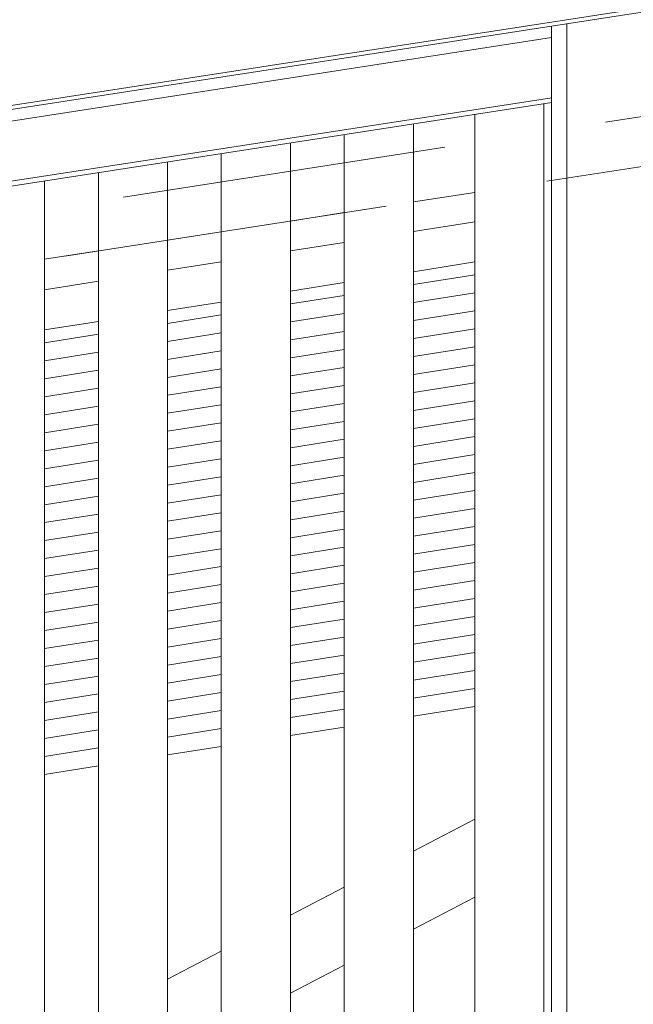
# Model space of a CAD drawing. Header units: millimetres. Extents: x -65 to 293624, y -1905 to 31061.
# Tile 213 of 256: x 115016 to 115415, y 22481 to 23122. Entities that reach past the tile are written whole.
import ezdxf

# ---------------------------------------------------------------- set-up
doc = ezdxf.new("R2010")
doc.units = ezdxf.units.MM
doc.header["$MEASUREMENT"] = 0
doc.linetypes.add('Hidden Line', pattern=[317.5, 211.666667, -105.833333])
for name, color, linetype in [('00 2D joon.AR', 7, 'Continuous'), ('1236 Katuslaed.AR', 7, 'Continuous'), ('1245 Sisehoovi varjestus.AR', 7, 'Continuous'), ('1248 Vihmaveerennid.AR', 7, 'Continuous'), ('1248 Vihmaveetorud.AR', 7, 'Continuous'), ('1253 Terrassipostid.AR', 7, 'Continuous'), ('1263 Katuse alusserv.AR', 7, 'Continuous')]:
    doc.layers.add(name, color=color, linetype=linetype)

# ---------------------------------------------------------------- blocks, each defined once
blk = doc.blocks.new('Section Element_1061_3', base_point=(20443.11, 12361.43))
at = {"layer": '1253 Terrassipostid.AR', "color": 7, "linetype": 'Continuous', "lineweight": 13}
blk.add_line((115356.87, 17369.23), (115356.87, 23067.12), dxfattribs=at)
blk = doc.blocks.new('Section Element_1331_3', base_point=(20443.11, 12361.43))
at = {"layer": '1248 Vihmaveetorud.AR', "color": 7, "linetype": 'Continuous', "lineweight": 13}
for p, q in [((115361.87, 12513.03), (115361.87, 23117.59)), ((115371.87, 12513.48), (115371.87, 23119.14))]:
    blk.add_line(p, q, dxfattribs=at)
blk = doc.blocks.new('Section Element_1428_3', base_point=(20443.11, 12361.43))
at = {"layer": '1248 Vihmaveerennid.AR', "color": 7, "linetype": 'Continuous', "lineweight": 13}
for p, q in [((107570.49, 21918.29), (129117.53, 25242.47)), ((107568.05, 21915.2), (129117.8, 25239.8)), ((107543.87, 21904.09), (115361.89, 23110.22)), ((107539.84, 21864.29), (115361.91, 23071.05)), ((107539.52, 21861.1), (115361.91, 23067.9))]:
    blk.add_line(p, q, dxfattribs=at)
blk = doc.blocks.new('*X2112', base_point=(20443.11, 12361.43))
at = {"layer": '1263 Katuse alusserv.AR', "color": 7, "linetype": 'Continuous', "lineweight": 13}
for p, q in [((115066.88, 22917.18), (115031.88, 22911.65)), ((115066.88, 22917.18), (115031.88, 22911.65)), ((115066.88, 22905.48), (115031.88, 22899.95)), ((115066.88, 22905.48), (115031.88, 22899.95)), ((115066.88, 22893.78), (115031.88, 22888.25)), ((115066.88, 22893.78), (115031.88, 22888.25)), ((115066.88, 22882.08), (115031.88, 22876.55)), ((115066.88, 22882.08), (115031.88, 22876.55)), ((115066.88, 22870.39), (115031.88, 22864.86)), ((115066.88, 22870.39), (115031.88, 22864.86)), ((115066.88, 22858.69), (115031.88, 22853.16)), ((115066.88, 22858.69), (115031.88, 22853.16)), ((115066.88, 22846.99), (115031.88, 22841.46)), ((115066.88, 22846.99), (115031.88, 22841.46)), ((115066.88, 22835.29), (115031.88, 22829.76)), ((115066.88, 22835.29), (115031.88, 22829.76)), ((115066.88, 22823.59), (115031.88, 22818.06)), ((115066.88, 22823.59), (115031.88, 22818.06)), ((115066.88, 22811.89), (115031.88, 22806.36)), ((115066.88, 22811.89), (115031.88, 22806.36)), ((115066.88, 22800.2), (115031.88, 22794.67)), ((115066.88, 22800.2), (115031.88, 22794.67)), ((115066.88, 22788.5), (115031.88, 22782.97)), ((115066.88, 22788.5), (115031.88, 22782.97)), ((115066.88, 22776.8), (115031.88, 22771.27)), ((115066.88, 22776.8), (115031.88, 22771.27)), ((115066.88, 22765.1), (115031.88, 22759.57)), ((115066.88, 22765.1), (115031.88, 22759.57)), ((115066.88, 22753.4), (115031.88, 22747.87)), ((115066.88, 22753.4), (115031.88, 22747.87)), ((115066.88, 22741.7), (115031.88, 22736.17)), ((115066.88, 22741.7), (115031.88, 22736.17)), ((115066.88, 22730.01), (115031.88, 22724.48)), ((115066.88, 22730.01), (115031.88, 22724.48)), ((115066.88, 22718.31), (115031.88, 22712.78)), ((115066.88, 22718.31), (115031.88, 22712.78)), ((115066.88, 22706.61), (115031.88, 22701.08)), ((115066.88, 22706.61), (115031.88, 22701.08)), ((115066.88, 22694.91), (115031.88, 22689.38)), ((115066.88, 22694.91), (115031.88, 22689.38)), ((115066.88, 22683.21), (115031.88, 22677.68)), ((115066.88, 22683.21), (115031.88, 22677.68)), ((115066.88, 22671.51), (115031.88, 22665.98)), ((115066.88, 22671.51), (115031.88, 22665.98)), ((115066.88, 22659.82), (115031.88, 22654.29)), ((115066.88, 22659.82), (115031.88, 22654.29)), ((115066.88, 22648.12), (115031.88, 22642.59)), ((115066.88, 22648.12), (115031.88, 22642.59))]:
    blk.add_line(p, q, dxfattribs=at)
blk = doc.blocks.new('*X2113', base_point=(20443.11, 12361.43))
at = {"layer": '1263 Katuse alusserv.AR', "color": 7, "linetype": 'Continuous', "lineweight": 13}
for p, q in [((115066.88, 22917.18), (115031.88, 22911.65)), ((115066.88, 22917.18), (115031.88, 22911.65)), ((115066.88, 22905.48), (115031.88, 22899.95)), ((115066.88, 22905.48), (115031.88, 22899.95)), ((115066.88, 22893.78), (115031.88, 22888.25)), ((115066.88, 22893.78), (115031.88, 22888.25)), ((115066.88, 22882.08), (115031.88, 22876.55)), ((115066.88, 22882.08), (115031.88, 22876.55)), ((115066.88, 22870.39), (115031.88, 22864.86)), ((115066.88, 22870.39), (115031.88, 22864.86)), ((115066.88, 22858.69), (115031.88, 22853.16)), ((115066.88, 22858.69), (115031.88, 22853.16)), ((115066.88, 22846.99), (115031.88, 22841.46)), ((115066.88, 22846.99), (115031.88, 22841.46)), ((115066.88, 22835.29), (115031.88, 22829.76)), ((115066.88, 22835.29), (115031.88, 22829.76)), ((115066.88, 22823.59), (115031.88, 22818.06)), ((115066.88, 22823.59), (115031.88, 22818.06)), ((115066.88, 22811.89), (115031.88, 22806.36)), ((115066.88, 22811.89), (115031.88, 22806.36)), ((115066.88, 22800.2), (115031.88, 22794.67)), ((115066.88, 22800.2), (115031.88, 22794.67)), ((115066.88, 22788.5), (115031.88, 22782.97)), ((115066.88, 22788.5), (115031.88, 22782.97)), ((115066.88, 22776.8), (115031.88, 22771.27)), ((115066.88, 22776.8), (115031.88, 22771.27)), ((115066.88, 22765.1), (115031.88, 22759.57)), ((115066.88, 22765.1), (115031.88, 22759.57)), ((115066.88, 22753.4), (115031.88, 22747.87)), ((115066.88, 22753.4), (115031.88, 22747.87)), ((115066.88, 22741.7), (115031.88, 22736.17)), ((115066.88, 22741.7), (115031.88, 22736.17)), ((115066.88, 22730.01), (115031.88, 22724.48)), ((115066.88, 22730.01), (115031.88, 22724.48)), ((115066.88, 22718.31), (115031.88, 22712.78)), ((115066.88, 22718.31), (115031.88, 22712.78)), ((115066.88, 22706.61), (115031.88, 22701.08)), ((115066.88, 22706.61), (115031.88, 22701.08)), ((115066.88, 22694.91), (115031.88, 22689.38)), ((115066.88, 22694.91), (115031.88, 22689.38)), ((115066.88, 22683.21), (115031.88, 22677.68)), ((115066.88, 22683.21), (115031.88, 22677.68)), ((115066.88, 22671.51), (115031.88, 22665.98)), ((115066.88, 22671.51), (115031.88, 22665.98)), ((115066.88, 22659.82), (115031.88, 22654.29)), ((115066.88, 22659.82), (115031.88, 22654.29)), ((115066.88, 22648.12), (115031.88, 22642.59)), ((115066.88, 22648.12), (115031.88, 22642.59))]:
    blk.add_line(p, q, dxfattribs=at)
blk = doc.blocks.new('*X2114', base_point=(20443.11, 12361.43))
at = {"layer": '1263 Katuse alusserv.AR', "color": 7, "linetype": 'Continuous', "lineweight": 13}
for p, q in [((115145.31, 22929.57), (115111.88, 22924.29)), ((115145.31, 22929.57), (115111.88, 22924.29)), ((115146.88, 22929.82), (115145.31, 22929.57)), ((115146.88, 22929.82), (115145.31, 22929.57)), ((115146.88, 22918.12), (115111.88, 22912.59)), ((115146.88, 22918.12), (115111.88, 22912.59)), ((115146.88, 22906.42), (115111.88, 22900.89)), ((115146.88, 22906.42), (115111.88, 22900.89)), ((115146.88, 22894.72), (115111.88, 22889.19)), ((115146.88, 22894.72), (115111.88, 22889.19)), ((115146.88, 22883.03), (115111.88, 22877.5)), ((115146.88, 22883.03), (115111.88, 22877.5)), ((115146.88, 22871.33), (115111.88, 22865.8)), ((115146.88, 22871.33), (115111.88, 22865.8)), ((115146.88, 22859.63), (115111.88, 22854.1)), ((115146.88, 22859.63), (115111.88, 22854.1)), ((115146.88, 22847.93), (115111.88, 22842.4)), ((115146.88, 22847.93), (115111.88, 22842.4)), ((115146.88, 22836.23), (115111.88, 22830.7)), ((115146.88, 22836.23), (115111.88, 22830.7)), ((115146.88, 22824.53), (115111.88, 22819)), ((115146.88, 22824.53), (115111.88, 22819)), ((115146.88, 22812.84), (115111.88, 22807.31)), ((115146.88, 22812.84), (115111.88, 22807.31)), ((115146.88, 22801.14), (115111.88, 22795.61)), ((115146.88, 22801.14), (115111.88, 22795.61)), ((115146.88, 22789.44), (115111.88, 22783.91)), ((115146.88, 22789.44), (115111.88, 22783.91)), ((115146.88, 22777.74), (115111.88, 22772.21)), ((115146.88, 22777.74), (115111.88, 22772.21)), ((115146.88, 22766.04), (115111.88, 22760.51)), ((115146.88, 22766.04), (115111.88, 22760.51)), ((115146.88, 22754.34), (115111.88, 22748.81)), ((115146.88, 22754.34), (115111.88, 22748.81)), ((115146.88, 22742.65), (115111.88, 22737.12)), ((115146.88, 22742.65), (115111.88, 22737.12)), ((115146.88, 22730.95), (115111.88, 22725.42)), ((115146.88, 22730.95), (115111.88, 22725.42)), ((115146.88, 22719.25), (115111.88, 22713.72)), ((115146.88, 22719.25), (115111.88, 22713.72)), ((115146.88, 22707.55), (115111.88, 22702.02)), ((115146.88, 22707.55), (115111.88, 22702.02)), ((115146.88, 22695.85), (115111.88, 22690.32)), ((115146.88, 22695.85), (115111.88, 22690.32)), ((115146.88, 22684.15), (115111.88, 22678.62)), ((115146.88, 22684.15), (115111.88, 22678.62)), ((115146.88, 22672.46), (115111.88, 22666.93)), ((115146.88, 22672.46), (115111.88, 22666.93)), ((115146.88, 22660.76), (115111.88, 22655.23)), ((115146.88, 22660.76), (115111.88, 22655.23))]:
    blk.add_line(p, q, dxfattribs=at)
blk = doc.blocks.new('*X2115', base_point=(20443.11, 12361.43))
at = {"layer": '1263 Katuse alusserv.AR', "color": 7, "linetype": 'Continuous', "lineweight": 13}
for p, q in [((115145.31, 22929.57), (115111.88, 22924.29)), ((115145.31, 22929.57), (115111.88, 22924.29)), ((115146.88, 22929.82), (115145.31, 22929.57)), ((115146.88, 22929.82), (115145.31, 22929.57)), ((115146.88, 22918.12), (115111.88, 22912.59)), ((115146.88, 22918.12), (115111.88, 22912.59)), ((115146.88, 22906.42), (115111.88, 22900.89)), ((115146.88, 22906.42), (115111.88, 22900.89)), ((115146.88, 22894.72), (115111.88, 22889.19)), ((115146.88, 22894.72), (115111.88, 22889.19)), ((115146.88, 22883.03), (115111.88, 22877.5)), ((115146.88, 22883.03), (115111.88, 22877.5)), ((115146.88, 22871.33), (115111.88, 22865.8)), ((115146.88, 22871.33), (115111.88, 22865.8)), ((115146.88, 22859.63), (115111.88, 22854.1)), ((115146.88, 22859.63), (115111.88, 22854.1)), ((115146.88, 22847.93), (115111.88, 22842.4)), ((115146.88, 22847.93), (115111.88, 22842.4)), ((115146.88, 22836.23), (115111.88, 22830.7)), ((115146.88, 22836.23), (115111.88, 22830.7)), ((115146.88, 22824.53), (115111.88, 22819)), ((115146.88, 22824.53), (115111.88, 22819)), ((115146.88, 22812.84), (115111.88, 22807.31)), ((115146.88, 22812.84), (115111.88, 22807.31)), ((115146.88, 22801.14), (115111.88, 22795.61)), ((115146.88, 22801.14), (115111.88, 22795.61)), ((115146.88, 22789.44), (115111.88, 22783.91)), ((115146.88, 22789.44), (115111.88, 22783.91)), ((115146.88, 22777.74), (115111.88, 22772.21)), ((115146.88, 22777.74), (115111.88, 22772.21)), ((115146.88, 22766.04), (115111.88, 22760.51)), ((115146.88, 22766.04), (115111.88, 22760.51)), ((115146.88, 22754.34), (115111.88, 22748.81)), ((115146.88, 22754.34), (115111.88, 22748.81)), ((115146.88, 22742.65), (115111.88, 22737.12)), ((115146.88, 22742.65), (115111.88, 22737.12)), ((115146.88, 22730.95), (115111.88, 22725.42)), ((115146.88, 22730.95), (115111.88, 22725.42)), ((115146.88, 22719.25), (115111.88, 22713.72)), ((115146.88, 22719.25), (115111.88, 22713.72)), ((115146.88, 22707.55), (115111.88, 22702.02)), ((115146.88, 22707.55), (115111.88, 22702.02)), ((115146.88, 22695.85), (115111.88, 22690.32)), ((115146.88, 22695.85), (115111.88, 22690.32)), ((115146.88, 22684.15), (115111.88, 22678.62)), ((115146.88, 22684.15), (115111.88, 22678.62)), ((115146.88, 22672.46), (115111.88, 22666.93)), ((115146.88, 22672.46), (115111.88, 22666.93)), ((115146.88, 22660.76), (115111.88, 22655.23)), ((115146.88, 22660.76), (115111.88, 22655.23))]:
    blk.add_line(p, q, dxfattribs=at)
blk = doc.blocks.new('*X2116', base_point=(20443.11, 12361.43))
at = {"layer": '1263 Katuse alusserv.AR', "color": 7, "linetype": 'Continuous', "lineweight": 13}
for p, q in [((115226.88, 22942.46), (115191.88, 22936.93)), ((115226.88, 22942.46), (115191.88, 22936.93)), ((115226.88, 22930.76), (115191.88, 22925.23)), ((115226.88, 22930.76), (115191.88, 22925.23)), ((115226.88, 22919.06), (115191.88, 22913.53)), ((115226.88, 22919.06), (115191.88, 22913.53)), ((115226.88, 22907.36), (115191.88, 22901.83)), ((115226.88, 22907.36), (115191.88, 22901.83)), ((115226.88, 22895.67), (115191.88, 22890.14)), ((115226.88, 22895.67), (115191.88, 22890.14)), ((115226.88, 22883.97), (115191.88, 22878.44)), ((115226.88, 22883.97), (115191.88, 22878.44)), ((115226.88, 22872.27), (115191.88, 22866.74)), ((115226.88, 22872.27), (115191.88, 22866.74)), ((115226.88, 22860.57), (115191.88, 22855.04)), ((115226.88, 22860.57), (115191.88, 22855.04)), ((115226.88, 22848.87), (115191.88, 22843.34)), ((115226.88, 22848.87), (115191.88, 22843.34)), ((115226.88, 22837.17), (115191.88, 22831.64)), ((115226.88, 22837.17), (115191.88, 22831.64)), ((115226.88, 22825.48), (115191.88, 22819.95)), ((115226.88, 22825.48), (115191.88, 22819.95)), ((115226.88, 22813.78), (115191.88, 22808.25)), ((115226.88, 22813.78), (115191.88, 22808.25)), ((115226.88, 22802.08), (115191.88, 22796.55)), ((115226.88, 22802.08), (115191.88, 22796.55)), ((115226.88, 22790.38), (115191.88, 22784.85)), ((115226.88, 22790.38), (115191.88, 22784.85)), ((115226.88, 22778.68), (115191.88, 22773.15)), ((115226.88, 22778.68), (115191.88, 22773.15)), ((115226.88, 22766.98), (115191.88, 22761.45)), ((115226.88, 22766.98), (115191.88, 22761.45)), ((115226.88, 22755.29), (115191.88, 22749.76)), ((115226.88, 22755.29), (115191.88, 22749.76)), ((115226.88, 22743.59), (115191.88, 22738.06)), ((115226.88, 22743.59), (115191.88, 22738.06)), ((115226.88, 22731.89), (115191.88, 22726.36)), ((115226.88, 22731.89), (115191.88, 22726.36)), ((115226.88, 22720.19), (115191.88, 22714.66)), ((115226.88, 22720.19), (115191.88, 22714.66)), ((115226.88, 22708.49), (115191.88, 22702.96)), ((115226.88, 22708.49), (115191.88, 22702.96)), ((115226.88, 22696.8), (115191.88, 22691.27)), ((115226.88, 22696.8), (115191.88, 22691.27)), ((115226.88, 22685.1), (115191.88, 22679.57)), ((115226.88, 22685.1), (115191.88, 22679.57)), ((115226.88, 22673.4), (115191.88, 22667.87)), ((115226.88, 22673.4), (115191.88, 22667.87))]:
    blk.add_line(p, q, dxfattribs=at)
blk = doc.blocks.new('*X2117', base_point=(20443.11, 12361.43))
at = {"layer": '1263 Katuse alusserv.AR', "color": 7, "linetype": 'Continuous', "lineweight": 13}
for p, q in [((115226.88, 22942.46), (115191.88, 22936.93)), ((115226.88, 22942.46), (115191.88, 22936.93)), ((115226.88, 22930.76), (115191.88, 22925.23)), ((115226.88, 22930.76), (115191.88, 22925.23)), ((115226.88, 22919.06), (115191.88, 22913.53)), ((115226.88, 22919.06), (115191.88, 22913.53)), ((115226.88, 22907.36), (115191.88, 22901.83)), ((115226.88, 22907.36), (115191.88, 22901.83)), ((115226.88, 22895.67), (115191.88, 22890.14)), ((115226.88, 22895.67), (115191.88, 22890.14)), ((115226.88, 22883.97), (115191.88, 22878.44)), ((115226.88, 22883.97), (115191.88, 22878.44)), ((115226.88, 22872.27), (115191.88, 22866.74)), ((115226.88, 22872.27), (115191.88, 22866.74)), ((115226.88, 22860.57), (115191.88, 22855.04)), ((115226.88, 22860.57), (115191.88, 22855.04)), ((115226.88, 22848.87), (115191.88, 22843.34)), ((115226.88, 22848.87), (115191.88, 22843.34)), ((115226.88, 22837.17), (115191.88, 22831.64)), ((115226.88, 22837.17), (115191.88, 22831.64)), ((115226.88, 22825.48), (115191.88, 22819.95)), ((115226.88, 22825.48), (115191.88, 22819.95)), ((115226.88, 22813.78), (115191.88, 22808.25)), ((115226.88, 22813.78), (115191.88, 22808.25)), ((115226.88, 22802.08), (115191.88, 22796.55)), ((115226.88, 22802.08), (115191.88, 22796.55)), ((115226.88, 22790.38), (115191.88, 22784.85)), ((115226.88, 22790.38), (115191.88, 22784.85)), ((115226.88, 22778.68), (115191.88, 22773.15)), ((115226.88, 22778.68), (115191.88, 22773.15)), ((115226.88, 22766.98), (115191.88, 22761.45)), ((115226.88, 22766.98), (115191.88, 22761.45)), ((115226.88, 22755.29), (115191.88, 22749.76)), ((115226.88, 22755.29), (115191.88, 22749.76)), ((115226.88, 22743.59), (115191.88, 22738.06)), ((115226.88, 22743.59), (115191.88, 22738.06)), ((115226.88, 22731.89), (115191.88, 22726.36)), ((115226.88, 22731.89), (115191.88, 22726.36)), ((115226.88, 22720.19), (115191.88, 22714.66)), ((115226.88, 22720.19), (115191.88, 22714.66)), ((115226.88, 22708.49), (115191.88, 22702.96)), ((115226.88, 22708.49), (115191.88, 22702.96)), ((115226.88, 22696.8), (115191.88, 22691.27)), ((115226.88, 22696.8), (115191.88, 22691.27)), ((115226.88, 22685.1), (115191.88, 22679.57)), ((115226.88, 22685.1), (115191.88, 22679.57)), ((115226.88, 22673.4), (115191.88, 22667.87)), ((115226.88, 22673.4), (115191.88, 22667.87))]:
    blk.add_line(p, q, dxfattribs=at)
blk = doc.blocks.new('*X2118', base_point=(20443.11, 12361.43))
at = {"layer": '1263 Katuse alusserv.AR', "color": 7, "linetype": 'Continuous', "lineweight": 13}
for p, q in [((115311.88, 22955.89), (115271.88, 22949.57)), ((115311.88, 22955.89), (115271.88, 22949.57)), ((115311.88, 22944.19), (115271.88, 22937.87)), ((115311.88, 22944.19), (115271.88, 22937.87)), ((115311.88, 22932.49), (115271.88, 22926.17)), ((115311.88, 22932.49), (115271.88, 22926.17)), ((115311.88, 22920.79), (115271.88, 22914.47)), ((115311.88, 22920.79), (115271.88, 22914.47)), ((115311.88, 22909.1), (115271.88, 22902.78)), ((115311.88, 22909.1), (115271.88, 22902.78)), ((115311.88, 22897.4), (115271.88, 22891.08)), ((115311.88, 22897.4), (115271.88, 22891.08)), ((115311.88, 22885.7), (115271.88, 22879.38)), ((115311.88, 22885.7), (115271.88, 22879.38)), ((115311.88, 22874), (115271.88, 22867.68)), ((115311.88, 22874), (115271.88, 22867.68)), ((115311.88, 22862.3), (115271.88, 22855.98)), ((115311.88, 22862.3), (115271.88, 22855.98)), ((115311.88, 22850.6), (115271.88, 22844.28)), ((115311.88, 22850.6), (115271.88, 22844.28)), ((115311.88, 22838.91), (115271.88, 22832.59)), ((115311.88, 22838.91), (115271.88, 22832.59)), ((115311.88, 22827.21), (115271.88, 22820.89)), ((115311.88, 22827.21), (115271.88, 22820.89)), ((115311.88, 22815.51), (115271.88, 22809.19)), ((115311.88, 22815.51), (115271.88, 22809.19)), ((115311.88, 22803.81), (115271.88, 22797.49)), ((115311.88, 22803.81), (115271.88, 22797.49)), ((115311.88, 22792.11), (115271.88, 22785.79)), ((115311.88, 22792.11), (115271.88, 22785.79)), ((115311.88, 22780.42), (115271.88, 22774.1)), ((115311.88, 22780.42), (115271.88, 22774.1)), ((115311.88, 22768.72), (115271.88, 22762.4)), ((115311.88, 22768.72), (115271.88, 22762.4)), ((115311.88, 22757.02), (115271.88, 22750.7)), ((115311.88, 22757.02), (115271.88, 22750.7)), ((115311.88, 22745.32), (115271.88, 22739)), ((115311.88, 22745.32), (115271.88, 22739)), ((115311.88, 22733.62), (115271.88, 22727.3)), ((115311.88, 22733.62), (115271.88, 22727.3)), ((115311.88, 22721.92), (115271.88, 22715.6)), ((115311.88, 22721.92), (115271.88, 22715.6)), ((115311.88, 22710.23), (115271.88, 22703.91)), ((115311.88, 22710.23), (115271.88, 22703.91)), ((115311.88, 22698.53), (115271.88, 22692.21)), ((115311.88, 22698.53), (115271.88, 22692.21)), ((115311.88, 22686.83), (115271.88, 22680.51)), ((115311.88, 22686.83), (115271.88, 22680.51))]:
    blk.add_line(p, q, dxfattribs=at)
blk = doc.blocks.new('*X2119', base_point=(20443.11, 12361.43))
at = {"layer": '1263 Katuse alusserv.AR', "color": 7, "linetype": 'Continuous', "lineweight": 13}
for p, q in [((115311.88, 22955.89), (115271.88, 22949.57)), ((115311.88, 22955.89), (115271.88, 22949.57)), ((115311.88, 22944.19), (115271.88, 22937.87)), ((115311.88, 22944.19), (115271.88, 22937.87)), ((115311.88, 22932.49), (115271.88, 22926.17)), ((115311.88, 22932.49), (115271.88, 22926.17)), ((115311.88, 22920.79), (115271.88, 22914.47)), ((115311.88, 22920.79), (115271.88, 22914.47)), ((115311.88, 22909.1), (115271.88, 22902.78)), ((115311.88, 22909.1), (115271.88, 22902.78)), ((115311.88, 22897.4), (115271.88, 22891.08)), ((115311.88, 22897.4), (115271.88, 22891.08)), ((115311.88, 22885.7), (115271.88, 22879.38)), ((115311.88, 22885.7), (115271.88, 22879.38)), ((115311.88, 22874), (115271.88, 22867.68)), ((115311.88, 22874), (115271.88, 22867.68)), ((115311.88, 22862.3), (115271.88, 22855.98)), ((115311.88, 22862.3), (115271.88, 22855.98)), ((115311.88, 22850.6), (115271.88, 22844.28)), ((115311.88, 22850.6), (115271.88, 22844.28)), ((115311.88, 22838.91), (115271.88, 22832.59)), ((115311.88, 22838.91), (115271.88, 22832.59)), ((115311.88, 22827.21), (115271.88, 22820.89)), ((115311.88, 22827.21), (115271.88, 22820.89)), ((115311.88, 22815.51), (115271.88, 22809.19)), ((115311.88, 22815.51), (115271.88, 22809.19)), ((115311.88, 22803.81), (115271.88, 22797.49)), ((115311.88, 22803.81), (115271.88, 22797.49)), ((115311.88, 22792.11), (115271.88, 22785.79)), ((115311.88, 22792.11), (115271.88, 22785.79)), ((115311.88, 22780.42), (115271.88, 22774.1)), ((115311.88, 22780.42), (115271.88, 22774.1)), ((115311.88, 22768.72), (115271.88, 22762.4)), ((115311.88, 22768.72), (115271.88, 22762.4)), ((115311.88, 22757.02), (115271.88, 22750.7)), ((115311.88, 22757.02), (115271.88, 22750.7)), ((115311.88, 22745.32), (115271.88, 22739)), ((115311.88, 22745.32), (115271.88, 22739)), ((115311.88, 22733.62), (115271.88, 22727.3)), ((115311.88, 22733.62), (115271.88, 22727.3)), ((115311.88, 22721.92), (115271.88, 22715.6)), ((115311.88, 22721.92), (115271.88, 22715.6)), ((115311.88, 22710.23), (115271.88, 22703.91)), ((115311.88, 22710.23), (115271.88, 22703.91)), ((115311.88, 22698.53), (115271.88, 22692.21)), ((115311.88, 22698.53), (115271.88, 22692.21)), ((115311.88, 22686.83), (115271.88, 22680.51)), ((115311.88, 22686.83), (115271.88, 22680.51))]:
    blk.add_line(p, q, dxfattribs=at)
blk = doc.blocks.new('Section Element_1680_3', base_point=(20443.11, 12361.43))
at = {"layer": '1263 Katuse alusserv.AR', "color": 7, "linetype": 'Continuous', "lineweight": 13}
for p, q in [((115271.88, 22668.81), (115311.88, 22675.13)), ((115191.88, 22656.17), (115226.88, 22661.7)), ((115111.88, 22643.53), (115146.88, 22649.06)), ((115031.88, 22630.89), (115066.88, 22636.42))]:
    blk.add_line(p, q, dxfattribs=at)
at = {"layer": '1263 Katuse alusserv.AR', "lineweight": 0}
for name in ['*X2118', '*X2119', '*X2116', '*X2117', '*X2114', '*X2115', '*X2112', '*X2113']:
    blk.add_blockref(name, (20443.11, 12361.43), dxfattribs=at)
blk = doc.blocks.new('Section Element_1756_3', base_point=(20443.11, 12361.43))
at = {"layer": '1245 Sisehoovi varjestus.AR', "color": 7, "linetype": 'Continuous', "lineweight": 13}
blk.add_line((115031.88, 20669.72), (115031.88, 23016.99), dxfattribs=at)
blk = doc.blocks.new('Section Element_1757_3', base_point=(20443.11, 12361.43))
at = {"layer": '1245 Sisehoovi varjestus.AR', "color": 7, "linetype": 'Continuous', "lineweight": 13}
for p, q in [((115111.88, 20711.4), (115111.88, 23029.33)), ((115066.88, 20711.4), (115066.88, 23022.38))]:
    blk.add_line(p, q, dxfattribs=at)
blk = doc.blocks.new('Section Element_1758_3', base_point=(20443.11, 12361.43))
at = {"layer": '1245 Sisehoovi varjestus.AR', "color": 7, "linetype": 'Continuous', "lineweight": 13}
for p, q in [((115191.88, 20753.09), (115191.88, 23041.67)), ((115146.88, 20753.09), (115146.88, 23034.73))]:
    blk.add_line(p, q, dxfattribs=at)
blk = doc.blocks.new('Section Element_1759_3', base_point=(20443.11, 12361.43))
at = {"layer": '1245 Sisehoovi varjestus.AR', "color": 7, "linetype": 'Continuous', "lineweight": 13}
for p, q in [((115271.88, 20794.77), (115271.88, 23054.01)), ((115226.88, 20794.77), (115226.88, 23047.07))]:
    blk.add_line(p, q, dxfattribs=at)
blk = doc.blocks.new('Section Element_1917_3', base_point=(20443.11, 12361.43))
at = {"layer": '1245 Sisehoovi varjestus.AR', "color": 7, "linetype": 'Continuous', "lineweight": 13}
for p, q in [((115311.88, 22601.81), (115271.88, 22580.97)), ((115226.88, 22557.53), (115191.88, 22539.29)), ((115311.88, 22551.07), (115271.88, 22530.23)), ((115146.88, 22515.85), (115111.88, 22497.61)), ((115226.88, 22506.79), (115191.88, 22488.55))]:
    blk.add_line(p, q, dxfattribs=at)
blk = doc.blocks.new('Section Element_1947_3', base_point=(20443.11, 12361.43))
at = {"layer": '1245 Sisehoovi varjestus.AR', "color": 7, "linetype": 'Continuous', "lineweight": 13}
for p, q in [((115311.88, 22990.44), (115271.88, 22984.12)), ((115226.88, 22977.01), (115191.88, 22971.48)), ((115146.88, 22964.37), (115111.88, 22958.84)), ((115311.88, 22964.24), (115271.88, 22957.92)), ((115066.88, 22951.73), (115031.88, 22946.2)), ((115226.88, 22950.81), (115191.88, 22945.28)), ((115146.88, 22938.17), (115111.88, 22932.64)), ((115066.88, 22925.53), (115031.88, 22920))]:
    blk.add_line(p, q, dxfattribs=at)
blk = doc.blocks.new('Section Element_3000_3', base_point=(20443.11, 12361.43))
at = {"layer": '1236 Katuslaed.AR', "color": 7, "linetype": 'Continuous', "lineweight": 13}
for p, q in [((115311.88, 23009.5), (115271.88, 23003.29)), ((115226.88, 22996.31), (115191.88, 22990.87)), ((115146.88, 22983.89), (115111.88, 22978.45)), ((115066.88, 22971.47), (115031.88, 22966.03))]:
    blk.add_line(p, q, dxfattribs=at)
blk = doc.blocks.new('Section Element_3054_3', base_point=(20443.11, 12361.43))
at = {"layer": '1245 Sisehoovi varjestus.AR', "color": 7, "linetype": 'Continuous', "lineweight": 13}
blk.add_line((115311.88, 20839.05), (115311.88, 23060.18), dxfattribs=at)

msp = doc.modelspace()

# ---------------------------------------------------------------- linework, layer by layer
at = {"layer": '00 2D joon.AR', "color": 41, "linetype": 'Hidden Line', "lineweight": 13, "true_color": 0xffeda8, "flags": 128}
msp.add_lwpolyline([(107541.94, 21835.68), (107546.85, 21804.06), (129116.9, 25152.59), (129111.99, 25184.21)], close=True, dxfattribs=at)

# ---------------------------------------------------------------- block references
at = {"layer": '1236 Katuslaed.AR', "lineweight": 0}
msp.add_blockref('Section Element_3000_3', (20443.11, 12361.43), dxfattribs=at)
at = {"layer": '1245 Sisehoovi varjestus.AR', "lineweight": 0}
for name in ['Section Element_3054_3', 'Section Element_1759_3', 'Section Element_1758_3', 'Section Element_1757_3', 'Section Element_1756_3', 'Section Element_1947_3', 'Section Element_1917_3']:
    msp.add_blockref(name, (20443.11, 12361.43), dxfattribs=at)
at = {"layer": '1248 Vihmaveerennid.AR', "lineweight": 0}
msp.add_blockref('Section Element_1428_3', (20443.11, 12361.43), dxfattribs=at)
at = {"layer": '1248 Vihmaveetorud.AR', "lineweight": 0}
msp.add_blockref('Section Element_1331_3', (20443.11, 12361.43), dxfattribs=at)
at = {"layer": '1253 Terrassipostid.AR', "lineweight": 0}
msp.add_blockref('Section Element_1061_3', (20443.11, 12361.43), dxfattribs=at)
at = {"layer": '1263 Katuse alusserv.AR', "lineweight": 0}
msp.add_blockref('Section Element_1680_3', (20443.11, 12361.43), dxfattribs=at)

doc.saveas('drawing.dxf')
